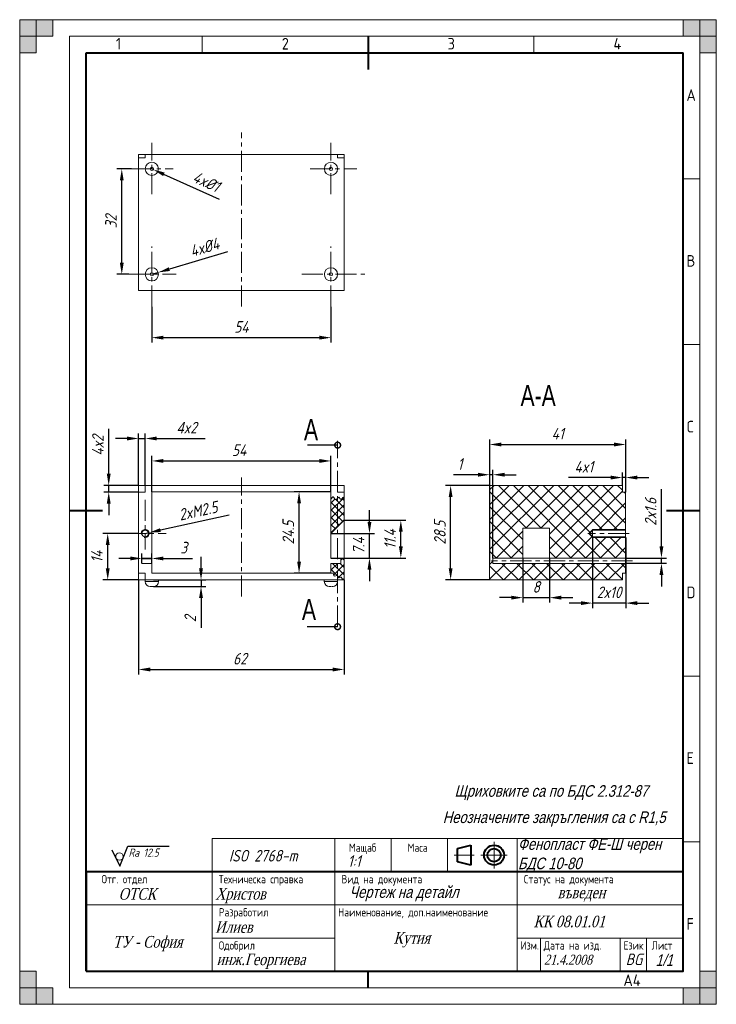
# Model space of a CAD drawing. Extents: x 0 to 210, y 0 to 297.
import ezdxf
from ezdxf.enums import TextEntityAlignment as Align

# ---------------------------------------------------------------- set-up
doc = ezdxf.new("R2010")
doc.units = 0
doc.linetypes.add('CENTER', pattern=[50.8, 31.75, -6.35, 6.35, -6.35])
doc.layers.get('0').update_dxf_attribs({"linetype": 'CONTINUOUS'})
doc.layers.get('DEFPOINTS').update_dxf_attribs({"linetype": 'CONTINUOUS'})
for name, color, linetype, lineweight in [('AxisLine', 6, 'CENTER', 20), ('Dimensions', 1, 'CONTINUOUS', 20), ('Hatch', 3, 'CONTINUOUS', 20), ('Text35', 3, 'CONTINUOUS', 35), ('Text50', 9, 'CONTINUOUS', 50), ('Thick Line', 5, 'CONTINUOUS', 30), ('ThickLine', 5, 'CONTINUOUS', 40), ('Thin Line', 1, 'CONTINUOUS', 20), ('ThinLine', 1, 'CONTINUOUS', 20)]:
    doc.layers.add(name, color=color, linetype=linetype, lineweight=lineweight)
doc.layers.add('DIML35', color=1, linetype='CONTINUOUS')
doc.styles.add('ISO Proportional', font='isocp.shx')
doc.styles.add('SLDTEXTSTYLE0', font='TXT', dxfattribs={"width": 0.75})
doc.styles.get("Standard").update_dxf_attribs({"font": 'simplexc.shx', "width": 0.8, "oblique": 15})
doc.styles.add('WFTEXTn', font='simplexc.shx', dxfattribs={"width": 0.8})
doc.dimstyles.get("Standard").update_dxf_attribs({"dimtxt": 3.5, "dimasz": 3.5, "dimexe": 1.5, "dimexo": 0, "dimgap": 1.5, "dimtad": 1, "dimdsep": 46, "dimtxsty": 'Standard', "dimcen": -1.5, "dimdle": 1.25, "dimadec": 0, "dimazin": 0, "dimtfac": 0.75, "dimtdec": 1, "dimtmove": 0, "dimatfit": 3, "dimfxl": 0, "dimtolj": 1, "dimarcsym": 0})
doc.dimstyles.new('STANDARD$7', dxfattribs={"dimtxt": 3.5, "dimasz": 3.5, "dimexe": 1.5, "dimexo": 0, "dimgap": 1.5, "dimtad": 1, "dimdsep": 46, "dimtxsty": 'Standard', "dimblk1": 'DOTSMALL', "dimblk2": 'DOTSMALL', "dimsah": 1, "dimcen": -1.5, "dimdle": 1.25, "dimadec": 0, "dimazin": 0, "dimtfac": 0.75, "dimtdec": 1, "dimtmove": 0, "dimatfit": 3, "dimldrblk": 'DOTSMALL', "dimfxl": 0, "dimtolj": 1, "dimarcsym": 0})

# ---------------------------------------------------------------- blocks, each defined once
blk = doc.blocks.new('*D12')
at = {"layer": 'DEFPOINTS', "color": 0, "ltscale": 0.2}
for p in [(35.84, 170.67), (35.84, 156.52), (37.84, 156.52)]:
    blk.add_point(p, dxfattribs=at)
at = {"layer": 'ThinLine', "color": 0, "lineweight": -2, "ltscale": 0.2}
for p, q in [((32.34, 170.67), (28.84, 170.67)), ((35.84, 156.52), (35.84, 172.17)), ((35.84, 170.67), (37.84, 170.67)), ((37.84, 156.52), (37.84, 172.17)), ((41.34, 170.67), (55.87, 170.67))]:
    blk.add_line(p, q, dxfattribs=at)
at = {"layer": 'ThinLine', "color": 0, "ltscale": 0.2}
for points in [[(32.34, 171.26), (32.34, 170.09), (35.84, 170.67)], [(41.34, 171.26), (41.34, 170.09), (37.84, 170.67)]]:
    blk.add_solid(points, dxfattribs=at)
at = {"layer": 'ThinLine', "color": 0, "ltscale": 0.2, "insert": (50.35, 173.94), "char_height": 3.5, "attachment_point": 5}
blk.add_mtext('\\A1;{\\fProxy 1|b0|i0|c204|p0;4}x2', dxfattribs=at)
blk = doc.blocks.new('*D13')
at = {"layer": 'DEFPOINTS', "color": 0, "ltscale": 0.2}
for p in [(26.83, 154.52), (35.84, 156.52), (35.84, 154.52)]:
    blk.add_point(p, dxfattribs=at)
at = {"layer": 'ThinLine', "color": 0, "lineweight": -2, "ltscale": 0.2}
for p, q in [((26.83, 160.02), (26.83, 173.63)), ((35.84, 156.52), (25.33, 156.52)), ((35.84, 154.52), (25.33, 154.52)), ((26.83, 154.52), (26.83, 156.52)), ((26.83, 151.02), (26.83, 147.52))]:
    blk.add_line(p, q, dxfattribs=at)
at = {"layer": 'ThinLine', "color": 0, "ltscale": 0.2}
for points in [[(26.25, 160.02), (27.42, 160.02), (26.83, 156.52)], [(26.25, 151.02), (27.42, 151.02), (26.83, 154.52)]]:
    blk.add_solid(points, dxfattribs=at)
at = {"layer": 'ThinLine', "color": 0, "ltscale": 0.2, "insert": (23.58, 168.57), "char_height": 3.5, "attachment_point": 5, "rotation": 90}
blk.add_mtext('\\A1;4x2', dxfattribs=at)
blk = doc.blocks.new('*D14')
at = {"layer": 'DEFPOINTS', "color": 0, "ltscale": 0.2}
for p in [(35.84, 128.02), (97.84, 128.02), (97.84, 101)]:
    blk.add_point(p, dxfattribs=at)
at = {"layer": 'ThinLine', "color": 0, "lineweight": -2, "ltscale": 0.2}
for p, q in [((35.84, 128.02), (35.84, 99.5)), ((97.84, 128.02), (97.84, 99.5)), ((39.34, 101), (94.34, 101))]:
    blk.add_line(p, q, dxfattribs=at)
at = {"layer": 'ThinLine', "color": 0, "ltscale": 0.2}
for points in [[(39.34, 101.58), (39.34, 100.41), (35.84, 101)], [(94.34, 101.58), (94.34, 100.41), (97.84, 101)]]:
    blk.add_solid(points, dxfattribs=at)
at = {"layer": 'ThinLine', "color": 0, "ltscale": 0.2, "insert": (66.39, 104.25), "char_height": 3.5, "attachment_point": 5}
blk.add_mtext('\\A1;62', dxfattribs=at)
blk = doc.blocks.new('*D15')
at = {"layer": 'DEFPOINTS', "color": 0, "ltscale": 0.2}
for p in [(39.84, 134.49), (36.84, 133.02), (39.84, 133.02)]:
    blk.add_point(p, dxfattribs=at)
at = {"layer": 'ThinLine', "color": 0, "lineweight": -2, "ltscale": 0.2}
for p, q in [((33.34, 134.49), (29.84, 134.49)), ((36.84, 133.02), (36.84, 135.99)), ((36.84, 134.49), (39.84, 134.49)), ((39.84, 133.02), (39.84, 135.99)), ((43.34, 134.49), (52.06, 134.49))]:
    blk.add_line(p, q, dxfattribs=at)
at = {"layer": 'ThinLine', "color": 0, "ltscale": 0.2}
for points in [[(33.34, 135.07), (33.34, 133.9), (36.84, 134.49)], [(43.34, 135.07), (43.34, 133.9), (39.84, 134.49)]]:
    blk.add_solid(points, dxfattribs=at)
at = {"layer": 'ThinLine', "color": 0, "ltscale": 0.2, "insert": (49.45, 137.74), "char_height": 3.5, "attachment_point": 5}
blk.add_mtext('\\A1;3', dxfattribs=at)
blk = doc.blocks.new('*D16')
at = {"layer": 'DEFPOINTS', "color": 0, "ltscale": 0.2}
for p in [(181.68, 158.89), (181.68, 156.52), (182.68, 154.52)]:
    blk.add_point(p, dxfattribs=at)
at = {"layer": 'ThinLine', "color": 0, "lineweight": -2, "ltscale": 0.2}
for p, q in [((181.68, 156.52), (181.68, 160.39)), ((182.68, 154.52), (182.68, 160.39)), ((178.18, 158.89), (165.45, 158.89)), ((182.68, 158.89), (181.68, 158.89)), ((186.18, 158.89), (189.68, 158.89))]:
    blk.add_line(p, q, dxfattribs=at)
at = {"layer": 'ThinLine', "color": 0, "ltscale": 0.2}
for points in [[(178.18, 159.47), (178.18, 158.31), (181.68, 158.89)], [(186.18, 159.47), (186.18, 158.31), (182.68, 158.89)]]:
    blk.add_solid(points, dxfattribs=at)
at = {"layer": 'ThinLine', "color": 0, "ltscale": 0.2, "insert": (170.06, 162.14), "char_height": 3.5, "attachment_point": 5}
blk.add_mtext('\\A1;4x1', dxfattribs=at)
blk = doc.blocks.new('*D17')
at = {"layer": 'DEFPOINTS', "color": 0, "ltscale": 0.2}
for p in [(182.68, 168.87), (141.68, 156.52), (182.68, 154.52)]:
    blk.add_point(p, dxfattribs=at)
at = {"layer": 'ThinLine', "color": 0, "lineweight": -2, "ltscale": 0.2}
for p, q in [((141.68, 156.52), (141.68, 170.37)), ((182.68, 154.52), (182.68, 170.37)), ((145.18, 168.87), (179.18, 168.87))]:
    blk.add_line(p, q, dxfattribs=at)
at = {"layer": 'ThinLine', "color": 0, "ltscale": 0.2}
for points in [[(145.18, 169.45), (145.18, 168.28), (141.68, 168.87)], [(179.18, 169.45), (179.18, 168.28), (182.68, 168.87)]]:
    blk.add_solid(points, dxfattribs=at)
at = {"layer": 'ThinLine', "color": 0, "ltscale": 0.2, "insert": (162.18, 172.12), "char_height": 3.5, "attachment_point": 5}
blk.add_mtext('\\A1;41', dxfattribs=at)
blk = doc.blocks.new('*D18')
at = {"layer": 'DEFPOINTS', "color": 0, "ltscale": 0.2}
for p in [(37.84, 142.02), (39.01, 142.27)]:
    blk.add_point(p, dxfattribs=at)
at = {"layer": 'ThinLine', "color": 0, "lineweight": -2, "ltscale": 0.2}
for p, q in [((63.1, 147.57), (42.43, 143.02)), ((37.84, 142.02), (39.01, 142.27))]:
    blk.add_line(p, q, dxfattribs=at)
at = {"layer": 'ThinLine', "color": 0, "ltscale": 0.2}
blk.add_solid([(42.3, 143.59), (42.55, 142.45), (39.01, 142.27)], dxfattribs=at)
at = {"layer": 'ThinLine', "color": 0, "ltscale": 0.2, "insert": (53.78, 148.85), "char_height": 3.5, "attachment_point": 5, "rotation": 12.3947}
blk.add_mtext('\\A1;2xM2.5', dxfattribs=at)
blk = doc.blocks.new('*D19')
at = {"layer": 'DEFPOINTS', "color": 0, "ltscale": 0.2}
for p in [(182.68, 134.62), (182.68, 133.02), (193.47, 133.02)]:
    blk.add_point(p, dxfattribs=at)
at = {"layer": 'Dimensions', "color": 0, "lineweight": -2, "ltscale": 0.2}
for p, q in [((193.47, 138.12), (193.47, 155.42)), ((182.68, 134.62), (194.97, 134.62)), ((193.47, 133.02), (193.47, 134.62)), ((182.68, 133.02), (194.97, 133.02)), ((193.47, 129.52), (193.47, 126.02))]:
    blk.add_line(p, q, dxfattribs=at)
at = {"layer": 'Dimensions', "color": 0, "ltscale": 0.2}
for points in [[(192.88, 138.12), (194.05, 138.12), (193.47, 134.62)], [(192.88, 129.52), (194.05, 129.52), (193.47, 133.02)]]:
    blk.add_solid(points, dxfattribs=at)
at = {"layer": 'Dimensions', "color": 0, "ltscale": 0.2, "insert": (190.22, 148.52), "char_height": 3.5, "attachment_point": 5, "rotation": 90}
blk.add_mtext('\\A1;2x1.6', dxfattribs=at)
blk = doc.blocks.new('*D20')
at = {"layer": 'DEFPOINTS', "color": 0, "ltscale": 0.2}
for p in [(172.68, 141.02), (182.68, 140.82), (172.68, 121.02)]:
    blk.add_point(p, dxfattribs=at)
at = {"layer": 'Dimensions', "color": 0, "lineweight": -2, "ltscale": 0.2}
for p, q in [((172.68, 141.02), (172.68, 119.52)), ((182.68, 140.82), (182.68, 119.52)), ((169.18, 121.02), (165.68, 121.02)), ((182.68, 121.02), (172.68, 121.02)), ((186.18, 121.02), (189.68, 121.02))]:
    blk.add_line(p, q, dxfattribs=at)
at = {"layer": 'Dimensions', "color": 0, "ltscale": 0.2}
for points in [[(169.18, 121.6), (169.18, 120.43), (172.68, 121.02)], [(186.18, 121.6), (186.18, 120.43), (182.68, 121.02)]]:
    blk.add_solid(points, dxfattribs=at)
at = {"layer": 'Dimensions', "color": 0, "ltscale": 0.2, "insert": (177.68, 124.27), "char_height": 3.5, "attachment_point": 5}
blk.add_mtext('\\A1;2x10', dxfattribs=at)
blk = doc.blocks.new('*D21')
at = {"layer": 'DEFPOINTS', "color": 0, "ltscale": 0.2}
for p in [(129.91, 156.52), (141.68, 156.52), (141.68, 128.02)]:
    blk.add_point(p, dxfattribs=at)
at = {"layer": 'Dimensions', "color": 0, "lineweight": -2, "ltscale": 0.2}
for p, q in [((141.68, 156.52), (128.41, 156.52)), ((129.91, 131.52), (129.91, 153.02)), ((141.68, 128.02), (128.41, 128.02))]:
    blk.add_line(p, q, dxfattribs=at)
at = {"layer": 'Dimensions', "color": 0, "ltscale": 0.2}
for points in [[(129.33, 153.02), (130.49, 153.02), (129.91, 156.52)], [(129.33, 131.52), (130.49, 131.52), (129.91, 128.02)]]:
    blk.add_solid(points, dxfattribs=at)
at = {"layer": 'Dimensions', "color": 0, "ltscale": 0.2, "insert": (126.66, 142.27), "char_height": 3.5, "attachment_point": 5, "rotation": 90}
blk.add_mtext('\\A1;28.5', dxfattribs=at)
blk = doc.blocks.new('*D22')
at = {"layer": 'DEFPOINTS', "color": 0, "ltscale": 0.2}
for p in [(151.68, 134.62), (159.74, 134.62), (159.74, 122.66)]:
    blk.add_point(p, dxfattribs=at)
at = {"layer": 'Dimensions', "color": 0, "lineweight": -2, "ltscale": 0.2}
for p, q in [((151.68, 134.62), (151.68, 121.16)), ((159.74, 134.62), (159.74, 121.16)), ((148.18, 122.66), (144.68, 122.66)), ((151.68, 122.66), (159.74, 122.66)), ((163.24, 122.66), (166.74, 122.66))]:
    blk.add_line(p, q, dxfattribs=at)
at = {"layer": 'Dimensions', "color": 0, "ltscale": 0.2}
for points in [[(148.18, 123.25), (148.18, 122.08), (151.68, 122.66)], [(163.24, 123.25), (163.24, 122.08), (159.74, 122.66)]]:
    blk.add_solid(points, dxfattribs=at)
at = {"layer": 'Dimensions', "color": 0, "ltscale": 0.2, "insert": (155.71, 125.91), "char_height": 3.5, "attachment_point": 5}
blk.add_mtext('\\A1;8', dxfattribs=at)
blk = doc.blocks.new('*D23')
at = {"layer": 'DEFPOINTS', "color": 0, "ltscale": 0.2}
for p in [(93.84, 142.02), (105.44, 142.02), (93.84, 134.62)]:
    blk.add_point(p, dxfattribs=at)
at = {"layer": 'Dimensions', "color": 0, "lineweight": -2, "ltscale": 0.2}
for p, q in [((105.44, 145.52), (105.44, 149.02)), ((93.84, 142.02), (106.94, 142.02)), ((105.44, 134.62), (105.44, 142.02)), ((93.84, 134.62), (106.94, 134.62)), ((105.44, 131.12), (105.44, 127.62))]:
    blk.add_line(p, q, dxfattribs=at)
at = {"layer": 'Dimensions', "color": 0, "ltscale": 0.2}
for points in [[(104.86, 145.52), (106.02, 145.52), (105.44, 142.02)], [(104.86, 131.12), (106.02, 131.12), (105.44, 134.62)]]:
    blk.add_solid(points, dxfattribs=at)
at = {"layer": 'Dimensions', "color": 0, "ltscale": 0.2, "insert": (102.19, 138.32), "char_height": 3.5, "attachment_point": 5, "rotation": 90}
blk.add_mtext('\\A1;7.4', dxfattribs=at)
blk = doc.blocks.new('*D24')
at = {"layer": 'DEFPOINTS', "color": 0, "ltscale": 0.2}
for p in [(97.84, 146.02), (114.9, 146.02), (97.84, 134.62)]:
    blk.add_point(p, dxfattribs=at)
at = {"layer": 'Dimensions', "color": 0, "lineweight": -2, "ltscale": 0.2}
for p, q in [((97.84, 146.02), (116.4, 146.02)), ((114.9, 138.12), (114.9, 142.52)), ((97.84, 134.62), (116.4, 134.62))]:
    blk.add_line(p, q, dxfattribs=at)
at = {"layer": 'Dimensions', "color": 0, "ltscale": 0.2}
for points in [[(114.32, 142.52), (115.48, 142.52), (114.9, 146.02)], [(114.32, 138.12), (115.48, 138.12), (114.9, 134.62)]]:
    blk.add_solid(points, dxfattribs=at)
at = {"layer": 'Dimensions', "color": 0, "ltscale": 0.2, "insert": (111.65, 140.32), "char_height": 3.5, "attachment_point": 5, "rotation": 90}
blk.add_mtext('\\A1;11.4', dxfattribs=at)
blk = doc.blocks.new('*D25')
at = {"layer": 'DEFPOINTS', "color": 0, "ltscale": 0.2}
for p in [(141.68, 159.74), (142.68, 134.6), (141.68, 133.6)]:
    blk.add_point(p, dxfattribs=at)
at = {"layer": 'Dimensions', "color": 0, "lineweight": -2, "ltscale": 0.2}
for p, q in [((141.68, 133.6), (141.68, 161.24)), ((142.68, 134.6), (142.68, 161.24)), ((138.18, 159.74), (130.74, 159.74)), ((142.68, 159.74), (141.68, 159.74)), ((146.18, 159.74), (149.68, 159.74))]:
    blk.add_line(p, q, dxfattribs=at)
at = {"layer": 'Dimensions', "color": 0, "ltscale": 0.2}
for points in [[(138.18, 160.33), (138.18, 159.16), (141.68, 159.74)], [(146.18, 160.33), (146.18, 159.16), (142.68, 159.74)]]:
    blk.add_solid(points, dxfattribs=at)
at = {"layer": 'Dimensions', "color": 0, "ltscale": 0.2, "insert": (132.71, 162.99), "char_height": 3.5, "attachment_point": 5}
blk.add_mtext('\\A1;1', dxfattribs=at)
blk = doc.blocks.new('*D30')
at = {"layer": 'DEFPOINTS', "color": 0, "ltscale": 0.2}
for p in [(39.84, 210.43), (93.84, 210.43), (93.84, 201.09)]:
    blk.add_point(p, dxfattribs=at)
at = {"layer": 'Dimensions', "color": 0, "lineweight": -2, "ltscale": 0.2}
for p, q in [((39.84, 210.43), (39.84, 199.59)), ((93.84, 210.43), (93.84, 199.59)), ((43.34, 201.09), (90.34, 201.09))]:
    blk.add_line(p, q, dxfattribs=at)
at = {"layer": 'Dimensions', "color": 0, "ltscale": 0.2}
for points in [[(43.34, 201.68), (43.34, 200.51), (39.84, 201.09)], [(90.34, 201.68), (90.34, 200.51), (93.84, 201.09)]]:
    blk.add_solid(points, dxfattribs=at)
at = {"layer": 'Dimensions', "color": 0, "ltscale": 0.2, "insert": (66.84, 204.34), "char_height": 3.5, "attachment_point": 5}
blk.add_mtext('\\A1;54', dxfattribs=at)
blk = doc.blocks.new('*D31')
at = {"layer": 'DEFPOINTS', "color": 0, "ltscale": 0.2}
for p in [(30.77, 252), (33.69, 252), (32.85, 220.19)]:
    blk.add_point(p, dxfattribs=at)
at = {"layer": 'Dimensions', "color": 0, "lineweight": -2, "ltscale": 0.2}
for p, q in [((33.69, 252), (29.27, 252)), ((30.77, 223.69), (30.77, 248.5)), ((32.85, 220.19), (29.27, 220.19))]:
    blk.add_line(p, q, dxfattribs=at)
at = {"layer": 'Dimensions', "color": 0, "ltscale": 0.2}
for points in [[(30.19, 248.5), (31.35, 248.5), (30.77, 252)], [(30.19, 223.69), (31.35, 223.69), (30.77, 220.19)]]:
    blk.add_solid(points, dxfattribs=at)
at = {"layer": 'Dimensions', "color": 0, "ltscale": 0.2, "insert": (27.52, 236.1), "char_height": 3.5, "attachment_point": 5, "rotation": 90}
blk.add_mtext('\\A1;32', dxfattribs=at)
blk = doc.blocks.new('*D32')
at = {"layer": 'DEFPOINTS', "color": 0, "ltscale": 0.2}
for p in [(39.84, 252), (40.3, 251.8)]:
    blk.add_point(p, dxfattribs=at)
at = {"layer": 'ThinLine', "color": 0, "lineweight": -2, "ltscale": 0.2}
for p, q in [((39.84, 252), (40.3, 251.8)), ((60.25, 242.75), (43.48, 250.35))]:
    blk.add_line(p, q, dxfattribs=at)
at = {"layer": 'ThinLine', "color": 0, "ltscale": 0.2}
blk.add_solid([(43.72, 250.88), (43.24, 249.82), (40.3, 251.8)], dxfattribs=at)
at = {"layer": 'ThinLine', "color": 0, "ltscale": 0.2, "insert": (56.24, 248.13), "char_height": 3.5, "attachment_point": 5, "rotation": 335.599}
blk.add_mtext('\\A1;4x%%c1', dxfattribs=at)
blk = doc.blocks.new('*D33')
at = {"layer": 'DEFPOINTS', "color": 0, "ltscale": 0.2}
for p in [(39.84, 220.19), (41.76, 220.76)]:
    blk.add_point(p, dxfattribs=at)
at = {"layer": 'ThinLine', "color": 0, "lineweight": -2, "ltscale": 0.2}
for p, q in [((62.61, 226.99), (45.11, 221.76)), ((39.84, 220.19), (41.76, 220.76))]:
    blk.add_line(p, q, dxfattribs=at)
at = {"layer": 'ThinLine', "color": 0, "ltscale": 0.2}
blk.add_solid([(44.94, 222.32), (45.28, 221.2), (41.76, 220.76)], dxfattribs=at)
at = {"layer": 'ThinLine', "color": 0, "ltscale": 0.2, "insert": (55.71, 228.32), "char_height": 3.5, "attachment_point": 5, "rotation": 16.616}
blk.add_mtext('\\A1;4x%%c4', dxfattribs=at)
blk = doc.blocks.new('*D34')
at = {"layer": 'DEFPOINTS', "color": 0, "ltscale": 0.2}
for p in [(40.34, 128.02), (54.66, 128.02), (40.34, 126.02)]:
    blk.add_point(p, dxfattribs=at)
at = {"layer": 'ThinLine', "color": 0, "lineweight": -2, "ltscale": 0.2}
for p, q in [((54.66, 131.52), (54.66, 135.02)), ((40.34, 128.02), (56.16, 128.02)), ((54.66, 128.02), (54.66, 126.02)), ((40.34, 126.02), (56.16, 126.02)), ((54.66, 122.52), (54.66, 113.52))]:
    blk.add_line(p, q, dxfattribs=at)
at = {"layer": 'ThinLine', "color": 0, "ltscale": 0.2}
for points in [[(54.07, 131.52), (55.24, 131.52), (54.66, 128.02)], [(54.07, 122.52), (55.24, 122.52), (54.66, 126.02)]]:
    blk.add_solid(points, dxfattribs=at)
at = {"layer": 'ThinLine', "color": 0, "ltscale": 0.2, "insert": (51.41, 116.27), "char_height": 3.5, "attachment_point": 5, "rotation": 90}
blk.add_mtext('\\A1;2', dxfattribs=at)
blk = doc.blocks.new('*D35')
at = {"layer": 'DEFPOINTS', "color": 0, "ltscale": 0.2}
for p in [(84.22, 154.62), (93.84, 154.62), (93.84, 130.02)]:
    blk.add_point(p, dxfattribs=at)
at = {"layer": 'ThinLine', "color": 0, "lineweight": -2, "ltscale": 0.2}
for p, q in [((93.84, 154.62), (82.72, 154.62)), ((84.22, 133.52), (84.22, 151.12)), ((93.84, 130.02), (82.72, 130.02))]:
    blk.add_line(p, q, dxfattribs=at)
at = {"layer": 'ThinLine', "color": 0, "ltscale": 0.2}
for points in [[(83.64, 151.12), (84.8, 151.12), (84.22, 154.62)], [(83.64, 133.52), (84.8, 133.52), (84.22, 130.02)]]:
    blk.add_solid(points, dxfattribs=at)
at = {"layer": 'ThinLine', "color": 0, "ltscale": 0.2, "insert": (80.97, 142.32), "char_height": 3.5, "attachment_point": 5, "rotation": 90}
blk.add_mtext('\\A1;24.5', dxfattribs=at)
blk = doc.blocks.new('*D36')
at = {"layer": 'DEFPOINTS', "color": 0, "ltscale": 0.2}
for p in [(93.84, 163.9), (39.84, 154.62), (93.84, 154.62)]:
    blk.add_point(p, dxfattribs=at)
at = {"layer": 'ThinLine', "color": 0, "lineweight": -2, "ltscale": 0.2}
for p, q in [((39.84, 154.62), (39.84, 165.4)), ((43.34, 163.9), (90.34, 163.9)), ((93.84, 154.62), (93.84, 165.4))]:
    blk.add_line(p, q, dxfattribs=at)
at = {"layer": 'ThinLine', "color": 0, "ltscale": 0.2}
for points in [[(43.34, 164.49), (43.34, 163.32), (39.84, 163.9)], [(90.34, 164.49), (90.34, 163.32), (93.84, 163.9)]]:
    blk.add_solid(points, dxfattribs=at)
at = {"layer": 'ThinLine', "color": 0, "ltscale": 0.2, "insert": (66.15, 167.15), "char_height": 3.5, "attachment_point": 5}
blk.add_mtext('\\A1;54', dxfattribs=at)
blk = doc.blocks.new('*D37')
at = {"layer": 'DEFPOINTS', "color": 0, "ltscale": 0.2}
for p in [(26.53, 142.02), (35.84, 142.02), (35.84, 128.02)]:
    blk.add_point(p, dxfattribs=at)
at = {"layer": 'ThinLine', "color": 0, "lineweight": -2, "ltscale": 0.2}
for p, q in [((35.84, 142.02), (25.03, 142.02)), ((26.53, 131.52), (26.53, 138.52)), ((35.84, 128.02), (25.03, 128.02))]:
    blk.add_line(p, q, dxfattribs=at)
at = {"layer": 'ThinLine', "color": 0, "ltscale": 0.2}
for points in [[(25.95, 138.52), (27.12, 138.52), (26.53, 142.02)], [(25.95, 131.52), (27.12, 131.52), (26.53, 128.02)]]:
    blk.add_solid(points, dxfattribs=at)
at = {"layer": 'ThinLine', "color": 0, "ltscale": 0.2, "insert": (23.28, 135.02), "char_height": 3.5, "attachment_point": 5, "rotation": 90}
blk.add_mtext('\\A1;14', dxfattribs=at)
blk = doc.blocks.new('_DOTSMALL')
at = {"color": 0, "linetype": 'ByBlock', "ltscale": 0.5, "const_width": 0.5}
blk.add_lwpolyline([(-0.0625, 0, 1), (0.0625, 0, 1)], format="xyb", close=True, dxfattribs=at)

msp = doc.modelspace()

# ---------------------------------------------------------------- hatches: boundary and pattern name
at = {"layer": 'Hatch', "ltscale": 0.2}
h = msp.add_hatch(dxfattribs=at)
h.set_pattern_fill('ANSI37', color=256, style=0)
h.paths.add_polyline_path([(159.739, 143.615), (159.739, 134.615), (182.677, 134.615), (182.677, 140.815), (172.677, 140.815), (172.677, 141.015), (171.677, 142.015), (172.677, 143.015), (172.677, 143.215), (182.677, 143.215), (182.677, 154.515), (181.677, 154.515), (181.677, 156.515), (141.677, 156.515), (141.677, 128.015), (181.677, 128.015), (181.677, 130.015), (182.677, 130.015), (182.677, 133.015), (142.677, 133.015), (142.677, 134.615), (151.677, 134.615), (151.677, 143.615)])
h = msp.add_hatch(dxfattribs=at)
h.set_pattern_fill('ANSI37', color=256, scale=0.5, style=0)
h.set_pattern_definition([(45, (6.4357, -52.9827), (-1.122532, 1.122532), []), (135, (6.4357, -52.9827), (-1.122532, -1.122532), [])])
edge = h.paths.add_edge_path()
edge.add_spline(control_points=[(97.833, 152.56), (97.754, 152.738), (97.501, 153.308), (96.85, 151.536), (96.358, 153.253), (95.972, 152.86), (95.835, 152.691)], knot_values=[3.035707, 3.035707, 3.035707, 3.035707, 3.4868979, 4.4780328, 5.4528897, 5.9760756, 5.9760756, 5.9760756, 5.9760756], degree=3, periodic=0)
edge.add_line((95.835, 152.691), (95.835, 144.015))
edge.add_line((95.835, 144.015), (97.835, 146.015))
edge.add_line((97.835, 146.015), (97.835, 152.555))
edge = h.paths.add_edge_path()
edge.add_spline(control_points=[(95.835, 152.691), (95.656, 152.47), (95.145, 151.703), (94.522, 153.752), (94.057, 152.724), (93.835, 152.228)], knot_values=[0.0136, 0.0136, 0.0136, 0.0136, 0.6986603, 1.9230383, 3.035707, 3.035707, 3.035707, 3.035707], degree=3, periodic=0)
edge.add_line((93.835, 152.228), (93.835, 142.015))
edge.add_line((93.835, 142.015), (95.835, 144.015))
edge.add_line((95.835, 144.015), (95.835, 152.691))
edge = h.paths.add_edge_path()
edge.add_line((97.835, 134.615), (96.835, 134.615))
edge.add_line((96.835, 134.615), (96.835, 133.015))
edge.add_line((96.835, 133.015), (95.835, 133.015))
edge.add_line((95.835, 133.015), (95.835, 129.25))
edge.add_spline(control_points=[(95.835, 129.25), (95.981, 129.08), (96.03, 128.238), (97.063, 129.182), (97.181, 128.025), (97.622, 128.307), (97.831, 128.44)], knot_values=[2.6204767, 2.6204767, 2.6204767, 2.6204767, 3.3265298, 4.1228421, 4.7610659, 5.3332525, 5.3332525, 5.3332525, 5.3332525], degree=3, periodic=0)
edge.add_line((97.835, 128.443), (97.835, 130.015))
edge.add_line((97.835, 130.015), (97.835, 134.615))
edge = h.paths.add_edge_path()
edge.add_line((95.835, 133.015), (93.835, 133.015))
edge.add_line((93.835, 133.015), (93.835, 130.015))
edge.add_spline(control_points=[(93.835, 130.015), (94.115, 130.087), (94.74, 130.249), (94.519, 128.717), (95.579, 129.492), (95.821, 129.267), (95.835, 129.25)], knot_values=[0, 0, 0, 0, 0.6864251, 1.538757, 2.5508824, 2.6204767, 2.6204767, 2.6204767, 2.6204767], degree=3, periodic=0)
edge.add_line((95.835, 129.25), (95.835, 133.015))
at = {"layer": 'ThinLine'}
for points in [[(0, 297), (5, 297), (5, 287), (0, 287)], [(0, 292), (10, 292), (10, 297), (0, 297)], [(210, 297), (210, 292), (200, 292), (200, 297)], [(205, 297), (205, 287), (210, 287), (210, 297)], [(5, 0), (5, 10), (0, 10), (0, 0)], [(210, 0), (205, 0), (205, 10), (210, 10)], [(0, 0), (0, 5), (10, 5), (10, 0)], [(210, 5), (200, 5), (200, 0), (210, 0)]]:
    msp.add_hatch(color=256, dxfattribs=at).paths.add_polyline_path(points)

# ---------------------------------------------------------------- linework, layer by layer
at = {"layer": 'AxisLine', "ltscale": 0.2}
for p, q in [((66.835, 210.452), (66.835, 262.993)), ((39.84, 244.324), (39.84, 259.873)), ((93.837, 244.324), (93.837, 259.873)), ((33.692, 252.005), (46.305, 252.005)), ((87.519, 252.005), (101.674, 252.005)), ((39.84, 210.425), (39.84, 228.635)), ((93.837, 210.425), (93.837, 228.635)), ((32.851, 220.19), (47.146, 220.19)), ((85.028, 220.19), (104.034, 220.19)), ((95.835, 113.905), (95.835, 169.958)), ((66.835, 123.015), (66.835, 158.903)), ((37.835, 152.197), (37.835, 137.181)), ((31.583, 142.015), (44.158, 142.015)), ((183.779, 142.015), (171.288, 142.015)), ((184.727, 133.815), (142.244, 133.815))]:
    msp.add_line(p, q, dxfattribs=at)
at = {"layer": 'DIML35', "ltscale": 0.5}
for p, q in [((30.187, 41.665), (32.616, 47.701)), ((32.616, 47.701), (45.104, 47.701)), ((27.814, 46.552), (30.187, 41.626))]:
    msp.add_line(p, q, dxfattribs=at)
at = {"layer": 'Thick Line', "linetype": 'Continuous', "lineweight": 15}
for p, q in [((35.839, 255.329), (35.839, 256.329)), ((37.839, 256.329), (35.839, 256.329)), ((37.839, 256.329), (95.839, 256.329)), ((37.839, 255.329), (37.839, 256.329)), ((97.839, 256.329), (95.839, 256.329)), ((95.839, 255.329), (95.839, 256.329)), ((97.839, 255.329), (97.839, 256.329)), ((35.839, 255.329), (37.839, 255.329)), ((35.839, 215.329), (35.839, 255.329)), ((95.839, 255.329), (97.839, 255.329)), ((97.839, 215.329), (97.839, 255.329)), ((35.839, 215.329), (97.839, 215.329))]:
    msp.add_line(p, q, dxfattribs=at)
at = {"layer": 'Thick Line', "ltscale": 0.2}
for p, q in [((93.835, 142.015), (97.835, 146.015)), ((96.835, 134.615), (97.835, 134.615))]:
    msp.add_line(p, q, dxfattribs=at)
at = {"layer": 'Thick Line', "linetype": 'Continuous', "lineweight": 15}
for centre, radius in [((39.84, 252.005), 2), ((39.84, 252.005), 0.5), ((93.837, 252.005), 2), ((93.837, 252.005), 0.5), ((39.84, 220.19), 2), ((39.84, 220.19), 0.5), ((93.837, 220.19), 2), ((93.837, 220.19), 0.5)]:
    msp.add_circle(centre, radius, dxfattribs=at)
at = {"layer": 'ThickLine'}
for p, q in [((105, 292), (105, 282)), ((20, 10), (20, 287)), ((20, 287), (200, 287)), ((200, 10), (200, 287)), ((15, 149), (25, 149)), ((195, 149), (205, 149)), ((132, 47), (136, 48)), ((136, 48), (136, 42)), ((132, 43), (132, 47)), ((136, 42), (132, 43)), ((105, 5), (105, 10))]:
    msp.add_line(p, q, dxfattribs=at)
at = {"layer": 'ThickLine', "linetype": 'Continuous', "lineweight": 15}
for p, q in [((35.835, 156.515), (35.835, 154.515)), ((37.835, 156.515), (35.835, 156.515)), ((35.835, 154.515), (35.835, 130.015)), ((35.835, 154.515), (37.835, 154.515)), ((95.835, 156.515), (37.835, 156.515)), ((37.835, 154.515), (37.835, 156.515)), ((93.835, 154.615), (39.835, 154.615)), ((39.835, 134.615), (39.835, 154.615)), ((93.835, 134.615), (93.835, 154.615)), ((97.835, 156.515), (95.835, 156.515)), ((95.835, 156.515), (95.835, 154.515)), ((95.835, 154.515), (97.835, 154.515)), ((97.835, 154.515), (97.835, 156.515)), ((97.835, 130.015), (97.835, 154.515)), ((141.677, 156.515), (181.677, 156.515)), ((141.677, 156.515), (141.677, 128.015)), ((181.677, 154.515), (181.677, 156.515)), ((182.677, 154.515), (181.677, 154.515)), ((182.677, 154.515), (182.677, 143.015)), ((151.677, 134.615), (151.677, 143.615)), ((159.739, 143.615), (151.677, 143.615)), ((159.739, 143.615), (159.739, 134.615)), ((172.677, 143.215), (172.677, 140.815)), ((172.677, 143.015), (182.677, 143.015)), ((182.677, 141.015), (182.677, 143.015)), ((182.677, 141.015), (172.677, 141.015)), ((182.677, 141.015), (182.677, 134.615)), ((36.835, 133.015), (36.835, 134.615)), ((36.835, 134.615), (39.835, 134.615)), ((96.835, 134.615), (93.835, 134.615)), ((96.835, 133.015), (96.835, 134.615)), ((142.677, 134.615), (142.677, 133.015)), ((142.677, 134.615), (151.677, 134.615)), ((151.677, 134.615), (159.739, 134.615)), ((159.739, 134.615), (182.677, 134.615)), ((182.677, 133.015), (182.677, 134.615)), ((39.835, 133.015), (36.835, 133.015)), ((39.835, 130.015), (39.835, 133.015)), ((93.835, 133.015), (96.835, 133.015)), ((93.835, 130.015), (93.835, 133.015)), ((182.677, 133.015), (142.677, 133.015)), ((182.677, 133.015), (182.677, 130.015)), ((35.835, 130.015), (35.835, 128.015)), ((37.835, 130.015), (35.835, 130.015)), ((35.835, 128.015), (37.835, 128.015)), ((37.835, 128.015), (37.835, 130.015)), ((37.835, 128.015), (95.835, 128.015)), ((37.837, 128.015), (37.837, 127.515)), ((39.835, 130.015), (93.835, 130.015)), ((41.837, 127.515), (41.837, 128.015)), ((91.834, 128.015), (91.834, 127.515)), ((95.834, 127.515), (95.834, 128.015)), ((95.835, 129.015), (95.835, 128.015)), ((95.835, 128.015), (97.835, 128.015)), ((97.835, 128.015), (97.835, 130.015)), ((181.677, 128.015), (141.677, 128.015)), ((181.677, 130.015), (181.677, 128.015)), ((181.677, 130.015), (182.677, 130.015)), ((37.837, 127.515), (41.837, 127.515)), ((40.337, 126.015), (39.337, 126.015)), ((91.834, 127.515), (93.834, 127.515)), ((93.834, 126.015), (93.334, 126.015)), ((93.834, 127.515), (95.834, 127.515)), ((94.539, 126.015), (94.039, 126.015))]:
    msp.add_line(p, q, dxfattribs=at)
at = {"layer": 'ThickLine', "ltscale": 0.2}
for q in [(172.677, 143.015), (172.677, 141.015)]:
    msp.add_line((171.677, 142.015), q, dxfattribs=at)
at = {"layer": 'ThickLine'}
msp.add_lwpolyline([(20, 10), (200, 10), (200, 40), (20, 40)], close=True, dxfattribs=at)
at = {"layer": 'ThickLine', "linetype": 'Continuous', "lineweight": 15}
msp.add_circle((37.835, 142.015), 1, dxfattribs=at)
at = {"layer": 'ThickLine'}
for radius in [3, 2]:
    msp.add_circle((143, 45), radius, dxfattribs=at)
at = {"layer": 'ThickLine', "linetype": 'Continuous', "lineweight": 0}
msp.add_arc((37.835, 142.015), 1.2, 255, 195, dxfattribs=at)
at = {"layer": 'ThickLine', "linetype": 'Continuous', "lineweight": 15}
for centre, start, end in [((39.337, 127.515), 180, 270), ((40.337, 127.515), 270, 0), ((93.334, 127.515), 180, 270), ((94.334, 127.515), 270, 360)]:
    msp.add_arc(centre, 1.5, start, end, dxfattribs=at)
at = {"layer": 'Thin Line', "ltscale": 0.2}
msp.add_circle((30.062, 44.573), 1.12, dxfattribs=at)
at = {"layer": 'ThinLine'}
for p, q in [((210, 297), (0, 297)), ((0, 297), (0, 0)), ((210, 297), (210, 0)), ((205, 292), (15, 292)), ((15, 292), (15, 5)), ((55, 292), (55, 287)), ((155, 292), (155, 287)), ((205, 292), (205, 5)), ((200, 249), (205, 249)), ((200, 199), (205, 199)), ((200, 99), (205, 99)), ((95.002, 40), (95.002, 50)), ((112.002, 40), (112.002, 50)), ((129.002, 40), (129.002, 50)), ((143, 41), (143, 49)), ((150.002, 40), (150.002, 50)), ((200, 49), (205, 49)), ((131, 45), (137, 45)), ((139, 45), (147, 45)), ((58.002, 10), (58.002, 40)), ((95.002, 10), (95.002, 40)), ((150.002, 10), (150.002, 40)), ((20, 30), (200, 30)), ((58.002, 20), (95.002, 20)), ((150.018, 20), (200, 20)), ((157.002, 20), (157.002, 10)), ((181.002, 10.108), (181.002, 20)), ((189, 9.935), (189, 20)), ((15, 5), (205, 5)), ((0, 0), (210, 0))]:
    msp.add_line(p, q, dxfattribs=at)
at = {"layer": 'ThinLine', "linetype": 'Continuous', "lineweight": 0}
for p, q in [((182.677, 143.215), (172.677, 143.215)), ((182.677, 140.815), (172.677, 140.815))]:
    msp.add_line(p, q, dxfattribs=at)
at = {"layer": 'ThinLine'}
for points in [[(0, 297), (5, 297), (5, 287), (0, 287)], [(0, 292), (10, 292), (10, 297), (0, 297)], [(58.002, 40), (200, 40), (200, 50), (58.002, 50)]]:
    msp.add_lwpolyline(points, close=True, dxfattribs=at)
at = {"layer": 'ThinLine', "ltscale": 0.5}
for points in [[(210, 297), (210, 292), (200, 292), (200, 297)], [(205, 297), (205, 287), (210, 287), (210, 297)], [(5, 0), (5, 10), (0, 10), (0, 0)], [(210, 0), (205, 0), (205, 10), (210, 10)], [(0, 0), (0, 5), (10, 5), (10, 0)], [(210, 5), (200, 5), (200, 0), (210, 0)]]:
    msp.add_lwpolyline(points, close=True, dxfattribs=at)
at = {"layer": 'ThinLine', "ltscale": 0.2}
for points in [[(93.827, 152.21), (94.503, 153.111), (95.304, 152.185), (96.231, 152.961), (96.882, 152.235), (97.583, 152.936), (97.833, 152.56)], [(93.835, 130.015), (94.522, 130.015), (94.78, 129.203), (95.789, 129.293), (96.176, 128.621), (96.952, 128.802), (97.288, 128.259), (97.831, 128.44)]]:
    msp.add_spline(points, degree=3, dxfattribs=at)

# ---------------------------------------------------------------- texts
at = {"layer": 'Dimensions', "linetype": 'Continuous', "lineweight": 0, "insert": (150.986, 186.78), "char_height": 6.35, "attachment_point": 1, "style": 'SLDTEXTSTYLE0'}
msp.add_mtext('A-A', dxfattribs=at)
at = {"layer": 'Dimensions', "linetype": 'Continuous', "char_height": 6.35, "attachment_point": 1, "style": 'SLDTEXTSTYLE0'}
for insert in [(85.699, 176.508), (85.084, 122.287)]:
    msp.add_mtext('A', dxfattribs=dict(at, insert=insert))
at = {"layer": 'DIML35', "ltscale": 0.5, "insert": (32.808, 46.999), "char_height": 2.5, "width": 14.23459, "attachment_point": 1}
msp.add_mtext('Ra 12.5', dxfattribs=at)
at = {"layer": 'Text35', "ltscale": 0.5, "style": 'ISO Proportional'}
for s, p in [('1', (29, 288)), ('2', (79, 288)), ('3', (129, 288)), ('4', (179, 288)), ('A', (201, 272.5)), ('B', (201, 222.5)), ('C', (201, 172.5)), ('D', (201, 122.5)), ('E', (201, 72.5)), ('F', (201, 22.5)), ('A4', (182, 5.5))]:
    msp.add_text(s, height=3.5, dxfattribs=at).set_placement(p)
at = {"layer": 'Text35', "style": 'WFTEXTn', "width": 0.8}
for s, p in [('Мащаб', (103.381, 46)), ('Маса', (119.952, 46)), ('Отг. отдел', (31.571, 36.5))]:
    msp.add_text(s, height=2.5, dxfattribs=at).set_placement(p, align=Align.CENTER)
for s, p in [('Техническа справка', (60, 36.5)), ('Вид на документа', (97, 36.5)), ('Статус на документа', (152, 36.5)), ('Разработил', (60, 26.5)), ('Наименование, доп.наименование', (96, 26.5)), ('Одобрил', (60, 16.5)), ('Изм.', (151, 16.5)), ('Дата на изд.', (157.998, 16.5)), ('Език', (182.017, 16.5)), ('Лист', (190.514, 16.5))]:
    msp.add_text(s, height=2.5, dxfattribs=at).set_placement(p)
at = {"layer": 'Text50', "ltscale": 0.2, "char_height": 3.5, "attachment_point": 1}
for s, insert, width in [('{\\fArial|b0|i0|c204|p34;Щриховките са по БДС \\fArial|b0|i0|c0|p34;2.312-87}', (131.09, 66.101), 71.03651), ('{\\fArial|b0|i0|c204|p34;Неозначените закръгления са с \\fArial|b0|i0|c0|p34;R1,5}', (127.546, 58.177), 73.70493)]:
    msp.add_mtext(s, dxfattribs=dict(at, insert=insert, width=width))
at = {"layer": 'Thick Line', "ltscale": 0.2, "char_height": 3.5, "attachment_point": 1}
for s, insert, width in [('ISO 2768-m', (63.074, 46.563), 37), ('1:1', (98.906, 44.954), 4.50168)]:
    msp.add_mtext(s, dxfattribs=dict(at, insert=insert, width=width))
at = {"layer": 'ThickLine', "ltscale": 0.2, "attachment_point": 1}
for s, insert, char_height, width in [('{\\fArial|b0|i0|c204|p34;Фенопласт ФЕ-Ш черен БДС 10-80}', (150.219, 50.087), 3.5, 46.01845), ('{\\fArial|b0|i0|c204|p34;Чертеж на детайл}', (99.384, 35.612), 3.5, 42.77271), ('{\\fTimes New Roman|b0|i0|c204|p18;ОТСК}', (29.846, 35.066), 3.5, 10.65889), ('{\\fTimes New Roman|b0|i0|c204|p18;Христов}', (58.965, 35.111), 3.5, 30.21725), ('{\\fTimes New Roman|b0|i0|c204|p18;въведен}', (162.201, 35.486), 3.5, 41.74542), ('{\\fTimes New Roman|b0|i0|c204|p18;КК 08.0\\fTimes New Roman|b0|i0|c0|p18;1\\fTimes New Roman|b0|i0|c204|p18;.0\\fTimes New Roman|b0|i0|c0|p18;1}', (154.928, 26.735), 3.5, 35.82142), ('{\\fTimes New Roman|b0|i0|c204|p18;Илиев}', (58.931, 25.066), 3.5, 30.21725), ('{\\fTimes New Roman|b0|i0|c204|p18;Кутия}', (112.717, 21.802), 3.5, 17.65194), ('{\\fTimes New Roman|b0|i0|c204|p18;ТУ - София}', (28.1, 20.623), 3.5, 22.91612), ('{\\fTimes New Roman|b0|i0|c204|p18;инж.Георгиева}', (59.344, 15.314), 3.5, 30.21725), ('{\\fTimes New Roman|b0|i0|c204|p18;21\\fTimes New Roman|b0|i0|c0|p18;.\\fTimes New Roman|b0|i0|c204|p18;4\\fTimes New Roman|b0|i0|c0|p18;.200\\fTimes New Roman|b0|i0|c204|p18;8}', (158.077, 14.957), 3, 21.25045), ('BG', (182.704, 15.307), 3.5, 3.91532), ('{\\fProxy 1|b0|i0|c204|p0;1/1}', (191.7, 15.074), 3.5, 6.21844)]:
    msp.add_mtext(s, dxfattribs=dict(at, insert=insert, char_height=char_height, width=width))

# ---------------------------------------------------------------- dimensions: what is measured, and where the dimension line sits
at = {"layer": 'Dimensions', "ltscale": 0.2}
dim = msp.add_linear_dim(base=(30.77, 252.005), p1=(32.851, 220.19), p2=(33.692, 252.005), angle=90, text='32', dimstyle='Standard', dxfattribs=at)
dim.commit()
dim.dimension.update_dxf_attribs({"geometry": '*D31', "text_midpoint": (27.52, 236.097)})
for base, p1, p2, picture, middle in [((93.837, 201.094), (39.84, 210.425), (93.837, 210.425), '*D30', (66.839, 204.344)), ((141.677, 159.745), (142.677, 134.596), (141.677, 133.596), '*D25', (132.708, 162.995))]:
    dim = msp.add_linear_dim(base=base, p1=p1, p2=p2, dimstyle='Standard', dxfattribs=at)
    dim.commit()
    dim.dimension.update_dxf_attribs({"geometry": picture, "text_midpoint": middle})
for base, p1, p2, picture, middle in [((129.909, 156.515), (141.677, 128.015), (141.677, 156.515), '*D21', (126.659, 142.265)), ((114.899, 146.015), (97.835, 134.615), (97.835, 146.015), '*D24', (111.649, 140.315))]:
    dim = msp.add_linear_dim(base=base, p1=p1, p2=p2, angle=90, dimstyle='Standard', dxfattribs=at)
    dim.commit()
    dim.dimension.update_dxf_attribs({"geometry": picture, "text_midpoint": middle})
dim = msp.add_linear_dim(base=(193.468, 133.015), p1=(182.677, 134.615), p2=(182.677, 133.015), angle=90, text='2x<>', dimstyle='Standard', dxfattribs=at)
dim.commit()
dim.dimension.update_dxf_attribs({"geometry": '*D19', "text_midpoint": (193.468, 148.517), "dimtype": 160})
dim = msp.add_linear_dim(base=(105.441, 142.015), p1=(93.835, 134.615), p2=(93.835, 142.015), angle=90, dimstyle='Standard', dxfattribs=at)
dim.commit()
dim.dimension.update_dxf_attribs({"geometry": '*D23', "text_midpoint": (105.441, 138.315), "dimtype": 160})
for base, p1, p2, text, picture, middle in [((172.677, 121.018), (182.677, 140.815), (172.677, 141.015), '2x<>', '*D20', (177.677, 121.018)), ((159.739, 122.664), (151.677, 134.615), (159.739, 134.615), '8', '*D22', (155.708, 122.664))]:
    dim = msp.add_linear_dim(base=base, p1=p1, p2=p2, text=text, dimstyle='Standard', dxfattribs=at)
    dim.commit()
    dim.dimension.update_dxf_attribs({"geometry": picture, "text_midpoint": middle, "dimtype": 160})
at = {"layer": 'ThinLine', "ltscale": 0.2}
for center, mpoint, text, picture, middle in [((39.84, 252.005), (40.296, 251.798), '4x%%c1', '*D32', (54.896, 245.175)), ((39.84, 220.19), (41.757, 220.762), '4x%%c4', '*D33', (56.64, 225.203))]:
    dim = msp.add_radius_dim(center=center, mpoint=mpoint, text=text, dimstyle='Standard', dxfattribs=at)
    dim.commit()
    dim.dimension.update_dxf_attribs({"geometry": picture, "text_midpoint": middle, "dimtype": 164})
dim = msp.add_linear_dim(base=(35.835, 170.673), p1=(37.835, 156.515), p2=(35.835, 156.515), text='{\\fProxy 1|b0|i0|c204|p0;4}x2', dimstyle='Standard', dxfattribs=at)
dim.commit()
dim.dimension.update_dxf_attribs({"geometry": '*D12', "text_midpoint": (50.354, 170.673), "dimtype": 160})
dim = msp.add_linear_dim(base=(26.834, 154.515), p1=(35.835, 156.515), p2=(35.835, 154.515), angle=90, text='4x2', dimstyle='Standard', dxfattribs=at)
dim.commit()
dim.dimension.update_dxf_attribs({"geometry": '*D13', "text_midpoint": (26.834, 168.572), "dimtype": 160})
dim = msp.add_linear_dim(base=(182.677, 168.866), p1=(141.677, 156.515), p2=(182.677, 154.515), dimstyle='Standard', dxfattribs=at)
dim.commit()
dim.dimension.update_dxf_attribs({"geometry": '*D17', "text_midpoint": (162.177, 172.116)})
for base, p1, p2, picture, middle in [((93.835, 163.903), (39.835, 154.615), (93.835, 154.615), '*D36', (66.153, 163.903)), ((39.835, 134.488), (36.835, 133.015), (39.835, 133.015), '*D15', (49.448, 134.488)), ((97.835, 100.996), (35.835, 128.015), (97.835, 128.015), '*D14', (66.389, 100.996))]:
    dim = msp.add_linear_dim(base=base, p1=p1, p2=p2, dimstyle='Standard', dxfattribs=at)
    dim.commit()
    dim.dimension.update_dxf_attribs({"geometry": picture, "text_midpoint": middle, "dimtype": 160})
dim = msp.add_linear_dim(base=(181.677, 158.891), p1=(182.677, 154.515), p2=(181.677, 156.515), text='4x1', dimstyle='Standard', dxfattribs=at)
dim.commit()
dim.dimension.update_dxf_attribs({"geometry": '*D16', "text_midpoint": (170.065, 162.141)})
dim = msp.add_linear_dim(base=(84.221, 154.615), p1=(93.835, 130.015), p2=(93.835, 154.615), angle=90, text='24.5', dimstyle='Standard', dxfattribs=at)
dim.commit()
dim.dimension.update_dxf_attribs({"geometry": '*D35', "text_midpoint": (80.971, 142.315)})
dim = msp.add_radius_dim(center=(37.835, 142.015), mpoint=(39.007, 142.273), text='2xM2.5', dimstyle='Standard', dxfattribs=at)
dim.commit()
dim.dimension.update_dxf_attribs({"geometry": '*D18', "text_midpoint": (53.776, 148.846)})
dim = msp.add_linear_dim(base=(26.533, 142.015), p1=(35.835, 128.015), p2=(35.835, 142.015), angle=90, dimstyle='Standard', dxfattribs=at)
dim.commit()
dim.dimension.update_dxf_attribs({"geometry": '*D37', "text_midpoint": (23.283, 135.015)})
dim = msp.add_linear_dim(base=(54.656, 128.015), p1=(40.337, 126.015), p2=(40.337, 128.015), angle=90, dimstyle='Standard', dxfattribs=at)
dim.commit()
dim.dimension.update_dxf_attribs({"geometry": '*D34', "text_midpoint": (54.656, 116.269), "dimtype": 160})

# ---------------------------------------------------------------- leaders
for points in [[(95.853, 168.67), (86.716, 168.67)], [(95.835, 113.905), (86.699, 113.905)]]:
    msp.add_leader(points, dimstyle='STANDARD$7', override={"dimgap": 1.5, "dimtad": 0}, dxfattribs=at)

doc.saveas('drawing.dxf')
